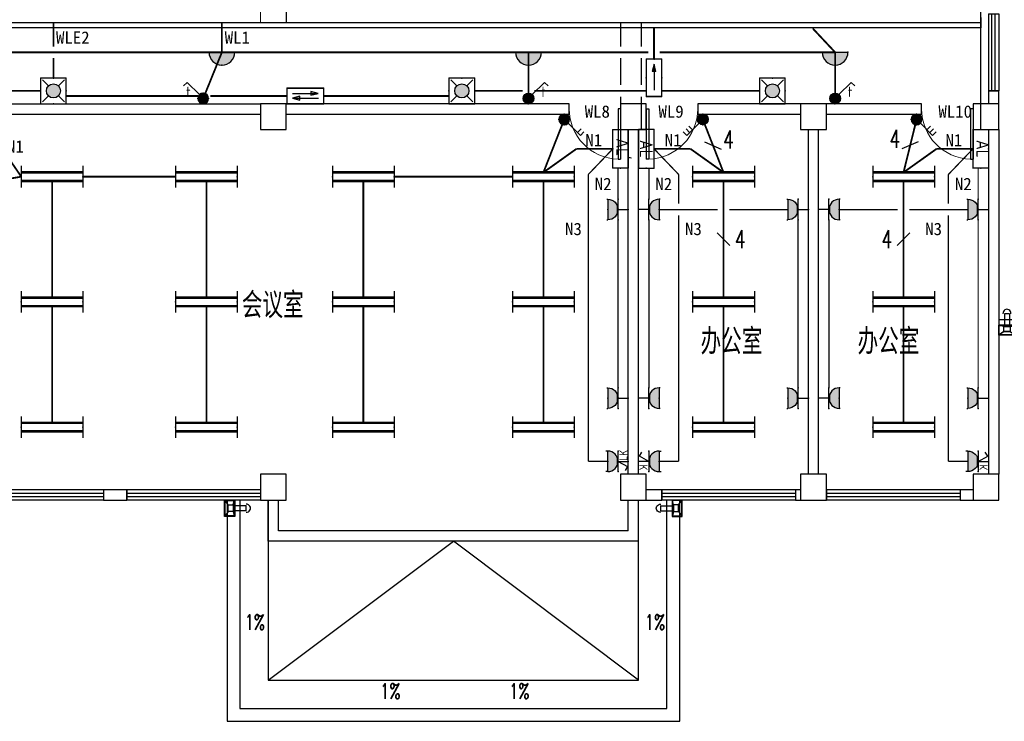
# Model space of a CAD drawing. Extents: x 427948 to 764348, y 274849 to 601549.
# Tile 148 of 212: x 632519 to 651658, y 473479 to 487113. Entities that reach past the tile are written whole.
import ezdxf
from ezdxf.enums import TextEntityAlignment as Align

# ---------------------------------------------------------------- set-up
doc = ezdxf.new("R2010")
doc.units = 0
doc.header["$LTSCALE"] = 1000
doc.header["$MEASUREMENT"] = 0
doc.linetypes.add('DASH', pattern=[0.35, 0.25, -0.1])
doc.layers.get('0').update_dxf_attribs({"linetype": 'CONTINUOUS'})
for name, color, linetype in [('CABLETRAY', 4, 'CONTINUOUS'), ('COLUMN', 9, 'CONTINUOUS'), ('DIM-照明', 3, 'CONTINUOUS'), ('DIM_SYMB', 3, 'CONTINUOUS'), ('EQUIP-插座', 3, 'CONTINUOUS'), ('EQUIP-照明', 3, 'CONTINUOUS'), ('EQUIP-箱柜', 3, 'CONTINUOUS'), ('PUB_DIM', 3, 'CONTINUOUS'), ('PUB_TEXT', 7, 'CONTINUOUS'), ('TEL_TEXT', 7, 'CONTINUOUS'), ('WALL', 2, 'CONTINUOUS'), ('WINDOW', 4, 'CONTINUOUS'), ('WIRE-动力', 2, 'CONTINUOUS'), ('WIRE-应急', 1, 'DASH'), ('WIRE-照明', 1, 'CONTINUOUS'), ('可见线', 3, 'CONTINUOUS'), ('水斗', 6, 'CONTINUOUS')]:
    doc.layers.add(name, color=color, linetype=linetype)
doc.styles.add('_HZTXT', font='txt.shx', dxfattribs={"width": 0.8, "bigfont": 'HZTXT.shx'})
doc.styles.add('_TCH_DIM', font='SIMPLEX', dxfattribs={"bigfont": 'GBCBIG'})
doc.styles.add('_TEL_ATTDEF', font='GBENOR', dxfattribs={"width": 0.8, "height": 3, "bigfont": 'GBCBIG'})
doc.styles.add('_TEL_DIM', font='SIMPLEX', dxfattribs={"width": 0.8, "height": 3.5, "bigfont": 'HZTXT'})
doc.styles.add('DIM_FONT', font='SIMPLEX.shx', dxfattribs={"width": 0.8})
doc.styles.get("Standard").update_dxf_attribs({"font": 'txt.shx'})
doc.styles.add('宋体', font='txt', dxfattribs={"width": 0.75})

# ---------------------------------------------------------------- blocks, each defined once
blk = doc.blocks.new('$equip$00001160')
for p, q in [((-1.2, 0.417), (-1.2, -0.417)), ((1.2, 0.417), (1.2, -0.417)), ((-1.2, 0.167), (1.2, 0.167)), ((-1.2, -0.167), (1.2, -0.167))]:
    blk.add_line(p, q)
at = {"const_width": 0.1}
for points in [[(-1.2, 0.167), (1.2, 0.167)], [(-1.2, -0.167), (1.2, -0.167)]]:
    blk.add_lwpolyline(points, dxfattribs=at)
at = {"layer": 'EQUIP-照明'}
for p in [(-1.2, 0), (0, 0.167), (1.2, 0), (0, -0.167)]:
    blk.add_point(p, dxfattribs=at)
at = {"layer": 'EQUIP-照明', "flags": 9}
blk.add_attdef('A', (0, 0), '', height=0.00002, dxfattribs=at)
blk = doc.blocks.new('$equip$00002701')
for p, q in [((-0.75, 0.6), (-0.75, 0)), ((0.75, 0.6), (-0.75, 0.6)), ((0.75, 0), (0.75, 0.6)), ((-0.75, 0), (0.75, 0))]:
    blk.add_line(p, q)
at = {"const_width": 0.04}
blk.add_lwpolyline([(-0.75, 0.6), (-0.75, 0), (0.75, 0), (0.75, 0.6), (-0.75, 0.6), (-0.75, 0)], dxfattribs=at)
for p in [(0, 0.6), (-0.75, 0.3), (0, 0), (0.75, 0.3)]:
    blk.add_point(p)
at = {"color": 7}
blk.add_attdef('$TEXT$', text='', height=0.5, dxfattribs=at).set_placement((0, 0.3), align=Align.MIDDLE_CENTER)
at = {"color": 7, "style": '_TEL_DIM', "flags": 1}
for tag in ['A', 'REMARK']:
    blk.add_attdef(tag, text='', height=0.00002, dxfattribs=at).set_placement((0, 0), align=Align.MIDDLE_CENTER)
blk = doc.blocks.new('$equip$00001241')
for p, q in [((-0.5, 1), (-0.5, 1.1)), ((-0.5, 1), (0.5, 1)), ((0.5, 1), (0.5, 1.1)), ((-0.5, 0.5), (0.5, 0.5)), ((0, 0.5), (-0.255, 0.037)), ((0, 0.5), (0, 0)), ((-0.255, 0.037), (-0.441, 0.158))]:
    blk.add_line(p, q)
blk.add_arc((0, 0.999), 0.5, 180, 0)
for points in [[(0.433, 0.75), (-0.433, 0.75), (0.5, 1), (-0.5, 1)], [(0.25, 0.567), (-0.25, 0.567), (0.433, 0.75), (-0.433, 0.75)], [(0, 0.5), (0, 0.5), (0.25, 0.567), (-0.25, 0.567)]]:
    blk.add_solid(points)
at = {"layer": 'EQUIP-照明'}
for p in [(0, 1), (-0.5, 0.5), (0.5, 0.5), (0, 0)]:
    blk.add_point(p, dxfattribs=at)
at = {"layer": 'EQUIP-照明', "flags": 9}
blk.add_attdef('A', (0, 0), '', height=0.00002, dxfattribs=at)
blk = doc.blocks.new('$equip_U$00000075(ZDY)')
for p in [(0, 1), (-0.5, 0.5), (0.5, 0.5)]:
    blk.add_point(p)
at = {"color": 0}
blk.add_blockref('$equip$00001241', (0, 0), dxfattribs=at)
at = {"color": 7, "style": '_TEL_DIM'}
blk.add_attdef('$TEXT$', text='', height=0.4, dxfattribs=at).set_placement((0.294, 0.235), align=Align.MIDDLE_CENTER)
at = {"color": 7, "style": '_TEL_DIM', "flags": 1}
for tag in ['A', 'REMARK']:
    blk.add_attdef(tag, text='', height=0.00002, dxfattribs=at).set_placement((0, 0), align=Align.MIDDLE_CENTER)
blk = doc.blocks.new('$equip_U$00000077(PC-ZDY)')
for p in [(0, 1), (-0.5, 0.5), (0.5, 0.5)]:
    blk.add_point(p)
ref = blk.add_blockref('$equip_U$00000075(ZDY)', (0, 0))
ref.add_attrib('$TEXT$', 'K', dxfattribs={"color": 7, "height": 0.4, "style": '_TEL_ATTDEF'}).set_placement((0.294, 0.235), align=Align.MIDDLE_CENTER)
at = {"color": 7, "style": '_TEL_DIM', "flags": 1}
for tag in ['A', 'REMARK']:
    blk.add_attdef(tag, text='', height=0.00002, dxfattribs=at).set_placement((0, 0), align=Align.MIDDLE_CENTER)
blk = doc.blocks.new('$equip$00001964')
for p, q in [((0.147, 0.356), (0.625, 0.833)), ((0.625, 0.833), (0.766, 0.692)), ((0.399, 0.607), (0.54, 0.466)), ((0.512, 0.72), (0.653, 0.579))]:
    blk.add_line(p, q)
blk.add_circle((0, 0.208), 0.208)
for p in [(0, 0.417), (-0.208, 0.208), (0, 0), (0.208, 0.208)]:
    blk.add_point(p)
for points in [[(-0.104, 0.389), (0.104, 0.389), (-0.18, 0.313), (0.18, 0.313)], [(0, 0.417), (0, 0.417), (-0.104, 0.389), (0.104, 0.389)], [(-0.18, 0.313), (0.18, 0.313), (-0.208, 0.208), (0.208, 0.208)], [(-0.18, 0.104), (0.18, 0.104), (-0.208, 0.208), (0.208, 0.208)], [(-0.104, 0.028), (0.104, 0.028), (-0.18, 0.104), (0.18, 0.104)], [(0, 0), (0, 0), (-0.104, 0.028), (0.104, 0.028)]]:
    blk.add_solid(points)
at = {"layer": 'TEL_TEXT', "style": '_TEL_DIM', "flags": 1}
blk.add_attdef('A', text='', height=0.00002, dxfattribs=at).set_placement((0, 0), align=Align.MIDDLE_CENTER)
blk = doc.blocks.new('$equip$00001237')
for p, q in [((-0.5, 1.05), (-0.5, 1)), ((-0.5, 1), (0.5, 1)), ((0.5, 1.05), (0.5, 1)), ((0.5, 0.5), (-0.5, 0.5)), ((0, 0.5), (0, 0))]:
    blk.add_line(p, q)
blk.add_arc((0, 1), 0.5, 180, 0)
for p in [(0, 1), (-0.5, 0.5), (0.5, 0.5), (0, 0)]:
    blk.add_point(p)
for points in [[(0.433, 0.75), (-0.433, 0.75), (0.5, 1), (-0.5, 1)], [(0.25, 0.567), (-0.25, 0.567), (0.433, 0.75), (-0.433, 0.75)], [(0, 0.5), (0, 0.5), (0.25, 0.567), (-0.25, 0.567)]]:
    blk.add_solid(points)
at = {"flags": 9}
blk.add_attdef('A', (0, 0), '', height=0.00002, dxfattribs=at)
blk = doc.blocks.new('$TELECSYS$00000095')
blk.add_line((0.4, 0.4), (-0.4, -0.4))
at = {"width": 0.8}
blk.add_attdef('N', text='', height=1, dxfattribs=at).set_placement((-0.017, 1.056), align=Align.MIDDLE)
blk = doc.blocks.new('$TelecSys$00000152')
blk.add_blockref('$TELECSYS$00000095', (0, 0))
at = {"style": '_TEL_DIM', "width": 0.7}
blk.add_attdef('N', text='', height=0.875, dxfattribs=at).set_placement((-0.015, 0.924), align=Align.MIDDLE)
blk = doc.blocks.new('$equip$00001963')
for p, q in [((0.147, 0.356), (0.625, 0.833)), ((0.625, 0.833), (0.766, 0.692)), ((0.512, 0.72), (0.653, 0.579))]:
    blk.add_line(p, q)
blk.add_circle((0, 0.208), 0.208)
for p in [(0, 0.417), (-0.208, 0.208), (0, 0), (0.208, 0.208)]:
    blk.add_point(p)
for points in [[(-0.104, 0.389), (0.104, 0.389), (-0.18, 0.313), (0.18, 0.313)], [(0, 0.417), (0, 0.417), (-0.104, 0.389), (0.104, 0.389)], [(-0.18, 0.313), (0.18, 0.313), (-0.208, 0.208), (0.208, 0.208)], [(-0.18, 0.104), (0.18, 0.104), (-0.208, 0.208), (0.208, 0.208)], [(-0.104, 0.028), (0.104, 0.028), (-0.18, 0.104), (0.18, 0.104)], [(0, 0), (0, 0), (-0.104, 0.028), (0.104, 0.028)]]:
    blk.add_solid(points)
at = {"layer": 'TEL_TEXT', "style": '_TEL_DIM', "flags": 1}
blk.add_attdef('A', text='', height=0.00002, dxfattribs=at).set_placement((0, 0), align=Align.MIDDLE_CENTER)
blk = doc.blocks.new('$equip_U$00000078(PC-ZDY)')
for p in [(0, 1), (-0.5, 0.5), (0.5, 0.5)]:
    blk.add_point(p)
ref = blk.add_blockref('$equip_U$00000075(ZDY)', (0, 0))
ref.add_attrib('$TEXT$', 'LK', dxfattribs={"color": 7, "height": 0.4, "style": '_TEL_ATTDEF'}).set_placement((0.294, 0.235), align=Align.MIDDLE_CENTER)
at = {"color": 7, "style": '_TEL_DIM', "flags": 1}
for tag in ['A', 'REMARK']:
    blk.add_attdef(tag, text='', height=0.00002, dxfattribs=at).set_placement((0, 0), align=Align.MIDDLE_CENTER)
blk = doc.blocks.new('$equip$00001168')
blk.add_line((-0.5, 0), (0.5, 0))
blk.add_arc((0, 0), 0.5, 180, 0)
for p in [(-0.5, 0), (0, 0), (0.5, 0), (0, -0.5)]:
    blk.add_point(p)
for points in [[(0.433, -0.25), (-0.433, -0.25), (0.5, 0), (-0.5, 0)], [(0.25, -0.433), (-0.25, -0.433), (0.433, -0.25), (-0.433, -0.25)], [(0, -0.5), (0, -0.5), (0.25, -0.433), (-0.25, -0.433)]]:
    blk.add_solid(points)
at = {"flags": 9}
blk.add_attdef('A', (0, 0), '', height=0.00002, dxfattribs=at)
blk = doc.blocks.new('$equip$00001822')
for p, q in [((0.147, 0.356), (0.625, 0.833)), ((0.625, 0.833), (0.766, 0.692))]:
    blk.add_line(p, q)
blk.add_circle((0, 0.208), 0.208)
for p in [(0, 0.417), (-0.208, 0.208), (-0.015, 0.001), (0.208, 0.208)]:
    blk.add_point(p)
for points in [[(-0.104, 0.389), (0.104, 0.389), (-0.18, 0.313), (0.18, 0.313)], [(0, 0.417), (0, 0.417), (-0.104, 0.389), (0.104, 0.389)], [(-0.18, 0.313), (0.18, 0.313), (-0.208, 0.208), (0.208, 0.208)], [(-0.18, 0.104), (0.18, 0.104), (-0.208, 0.208), (0.208, 0.208)], [(-0.104, 0.028), (0.104, 0.028), (-0.18, 0.104), (0.18, 0.104)], [(0, 0), (0, 0), (-0.104, 0.028), (0.104, 0.028)]]:
    blk.add_solid(points)
at = {"color": 7, "style": '_TEL_DIM'}
blk.add_attdef('$TEXT$', text='', height=0.4, dxfattribs=at).set_placement((0.581, 0.465), align=Align.MIDDLE_CENTER)
at = {"color": 7, "style": '_TEL_DIM', "flags": 1}
blk.add_attdef('A', text='', height=0.00002, dxfattribs=at).set_placement((0, 0), align=Align.MIDDLE_CENTER)
blk = doc.blocks.new('$equip$00002541')
blk.add_hatch(color=256).paths.add_polyline_path([(-0.24, 0.372), (-0.528, 0.3), (-0.24, 0.228)])
for p, q in [((-0.72, 0.6), (-0.72, 0)), ((0.72, 0.6), (-0.72, 0.6)), ((0.72, 0), (0.72, 0.6)), ((-0.72, 0), (0.72, 0)), ((-0.24, 0.372), (-0.528, 0.3)), ((-0.528, 0.3), (-0.24, 0.228)), ((-0.24, 0.372), (-0.24, 0.228))]:
    blk.add_line(p, q)
at = {"color": 7}
blk.add_line((-0.48, 0.3), (0.48, 0.3), dxfattribs=at)
at = {"const_width": 0.04}
blk.add_lwpolyline([(-0.72, 0.6), (-0.72, 0), (0.72, 0), (0.72, 0.6), (-0.72, 0.6), (-0.72, 0)], dxfattribs=at)
for p in [(0, 0.6), (-0.72, 0.3), (0, 0), (0.72, 0.3)]:
    blk.add_point(p)
at = {"color": 7, "style": '_TEL_DIM', "flags": 1}
blk.add_attdef('A', text='', height=0.00002, dxfattribs=at).set_placement((0, 0), align=Align.MIDDLE_CENTER)
blk = doc.blocks.new('$equip$00002604')
blk.add_hatch(color=256).paths.add_polyline_path([(0.275, 0.5, 1), (-0.274, 0.5, 1)])
for p, q in [((-0.429, 0.929), (-0.194, 0.694)), ((0.194, 0.694), (0.429, 0.929)), ((-0.429, 0.071), (-0.194, 0.306)), ((0.194, 0.306), (0.429, 0.071))]:
    blk.add_line(p, q)
at = {"const_width": 0.04}
blk.add_lwpolyline([(-0.5, 1), (-0.5, 0), (0.5, 0), (0.5, 1), (-0.5, 1), (-0.5, 0)], dxfattribs=at)
blk.add_lwpolyline([(-0.5, 1), (-0.5, 0), (0.5, 0), (0.5, 1)], close=True)
blk.add_circle((0, 0.5), 0.275)
for p in [(0, 1), (-0.5, 0.5), (0.5, 0.5), (0, 0)]:
    blk.add_point(p)
at = {"color": 7, "style": '_TEL_DIM', "flags": 1}
blk.add_attdef('A', text='', height=0.000025, dxfattribs=at).set_placement((0, 0), align=Align.MIDDLE_CENTER)
blk = doc.blocks.new('$equip$00002542')
h = blk.add_hatch(color=256)
h.paths.add_polyline_path([(-0.215, 0.29), (-0.503, 0.218), (-0.215, 0.218)])
h.paths.add_polyline_path([(-0.215, 0.218), (-0.503, 0.218), (-0.215, 0.146)])
h.paths.add_polyline_path([(0.215, 0.472), (0.215, 0.328), (0.503, 0.4)])
for p, q in [((-0.72, 0.6), (-0.72, 0)), ((0.72, 0.6), (-0.72, 0.6)), ((0.215, 0.472), (0.215, 0.328)), ((0.503, 0.4), (0.215, 0.472)), ((0.215, 0.328), (0.503, 0.4)), ((0.72, 0), (0.72, 0.6)), ((-0.72, 0), (0.72, 0)), ((-0.215, 0.29), (-0.503, 0.218)), ((-0.503, 0.218), (-0.215, 0.146)), ((-0.215, 0.146), (-0.215, 0.29))]:
    blk.add_line(p, q)
at = {"color": 7}
for p, q in [((-0.505, 0.4), (0.455, 0.4)), ((-0.503, 0.218), (0.505, 0.218))]:
    blk.add_line(p, q, dxfattribs=at)
at = {"const_width": 0.04}
blk.add_lwpolyline([(-0.72, 0.6), (-0.72, 0), (0.72, 0), (0.72, 0.6), (-0.72, 0.6), (-0.72, 0)], dxfattribs=at)
for p in [(0, 0.6), (-0.72, 0.3), (0, 0), (0.72, 0.3)]:
    blk.add_point(p)
at = {"color": 7, "style": '_TEL_DIM', "flags": 1}
blk.add_attdef('A', text='', height=0.00002, dxfattribs=at).set_placement((0, 0), align=Align.MIDDLE_CENTER)
blk = doc.blocks.new('_L1WAO')
for p, q in [((0, 180), (-320, 180)), ((-320, 180), (-320, 0)), ((0, 0), (0, 180)), ((-320, 0), (0, 0)), ((-224, 116), (-310, 170)), ((-10, 170), (-310, 170)), ((-310, 170), (-310, 10)), ((-310, 170), (-310, 170)), ((-224, 26), (-310, 10)), ((-310, 10), (-10, 10)), ((-310, 10), (-310, 10)), ((-96, 116), (-224, 116)), ((-224, 116), (-224, 26)), ((-224, 26), (-96, 26)), ((-96, 116), (-10, 170)), ((-96, 26), (-96, 116)), ((-96, 26), (-10, 10)), ((-10, 170), (-10, 170)), ((-10, 10), (-10, 170)), ((-10, 10), (-10, 10))]:
    blk.add_line(p, q)
at = {"style": 'DIM_FONT', "width": 0.8, "flags": 9}
for tag in ['XSIZE', 'YSIZE']:
    blk.add_attdef(tag, (0, 0), '', height=0.5, dxfattribs=at)
blk = doc.blocks.new('xcdsf')
at = {"layer": '水斗'}
for p, q in [((151845, -1119066), (151845, -1119386)), ((151856, -1119077), (151856, -1119376)), ((151915, -1119162), (151915, -1119290)), ((152265, -1119175), (152045, -1119175)), ((152245, -1119175), (152065, -1119175)), ((152265, -1119177), (152265, -1119277)), ((151845, -1119386), (152045, -1119386)), ((151915, -1119290), (151856, -1119376)), ((151856, -1119376), (152033, -1119376)), ((151856, -1119376), (151856, -1119376)), ((151915, -1119290), (152015, -1119290)), ((152265, -1119275), (152045, -1119275)), ((152245, -1119275), (152065, -1119275))]:
    blk.add_line(p, q, dxfattribs=at)
at = {"layer": '水斗', "extrusion": (0, 0, -1)}
blk.add_ellipse((152265, -1119227), major_axis=(86.9, 0), ratio=0.900657, start_param=4.712389, end_param=7.853982, dxfattribs=at)
at = {"layer": '水斗', "yscale": 1.110299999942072, "rotation": 90}
blk.add_blockref('_L1WAO', (152045, -1119066), dxfattribs=at)
blk = doc.blocks.new('$TCHSYS$WIN2D')
for p, q in [((-0.5, 0.5), (0.5, 0.5)), ((-0.5, 0.5), (-0.5, -0.5)), ((0.5, 0.5), (0.5, -0.5)), ((0.5, 0.1667), (-0.5, 0.1667)), ((0.5, -0.1667), (-0.5, -0.1667)), ((-0.5, -0.5), (0.5, -0.5))]:
    blk.add_line(p, q)
blk = doc.blocks.new('_FZHK')
blk.add_lwpolyline([(-0.5, -0.5), (0.5, -0.5), (0.5, 0.5), (-0.5, 0.5)], close=True)
blk = doc.blocks.new('$DorLib2D$00000001')
for p, q in [((0.45, 0.975), (0.5, 0.975)), ((0.45, 0), (0.45, 0.975)), ((0.5, 0), (0.5, 0.975)), ((0.5, 0), (0.45, 0))]:
    blk.add_line(p, q)
at = {"lineweight": 13}
blk.add_arc((0.475, 0), 0.975, 91.4693, 180, dxfattribs=at)

msp = doc.modelspace()

# ---------------------------------------------------------------- linework, layer by layer
at = {"layer": 'CABLETRAY'}
for p, q in [((651199.4, 487156.4), (651199.4, 486956.4)), ((651199.4, 486956.4), (632255, 486956.4))]:
    msp.add_line(p, q, dxfattribs=at)
at = {"layer": 'DIM_SYMB'}
for points in [[(637090.1, 475892.3, 0, 0, 0), (637090.1, 477009.2, 80, 0, 0), (637090.1, 477309.2, 0, 0, 0)], [(644808.6, 475892.3, 0, 0, 0), (644808.6, 477009.2, 80, 0, 0), (644808.6, 477309.2, 0, 0, 0)], [(639187, 474092.2, 0, 0, 0), (638070.1, 474092.2, 80, 0, 0), (637770.1, 474092.2, 0, 0, 0)], [(642711.7, 474092.2, 0, 0, 0), (643828.6, 474092.2, 80, 0, 0), (644128.6, 474092.2, 0, 0, 0)]]:
    msp.add_lwpolyline(points, format="xyseb", dxfattribs=at)
at = {"layer": 'PUB_DIM'}
for p in [(637349.4, 474278.9), (644549.4, 474278.9)]:
    msp.add_line(p, (640949.4, 476978.9), dxfattribs=at)
for points in [[(636549.4, 477778.9), (636549.4, 473478.9), (645349.4, 473478.9), (645349.4, 477778.9)], [(636799.4, 477778.9), (636799.4, 473728.9), (645099.4, 473728.9), (645099.4, 477778.9)], [(637349.4, 477778.9), (637349.4, 474278.9), (644549.4, 474278.9), (644549.4, 477778.9)]]:
    msp.add_lwpolyline(points, dxfattribs=at)
at = {"layer": 'WALL'}
for p, q in [((651549.4, 485728.9), (651349.4, 485728.9)), ((651349.4, 485728.9), (651349.4, 485478.9)), ((651549.4, 485478.9), (651549.4, 485728.9)), ((631549.4, 485478.9), (637199.4, 485478.9)), ((643199.4, 485478.9), (637699.4, 485478.9)), ((643199.4, 485278.9), (643199.4, 485478.9)), ((647699.4, 485478.9), (645699.4, 485478.9)), ((645699.4, 485478.9), (645699.4, 485278.9)), ((650049.4, 485478.9), (648199.4, 485478.9)), ((650049.4, 485278.9), (650049.4, 485478.9)), ((631549.4, 485278.9), (637199.4, 485278.9)), ((637699.4, 485278.9), (643199.4, 485278.9)), ((645699.4, 485278.9), (647699.4, 485278.9)), ((648199.4, 485278.9), (650049.4, 485278.9)), ((644349.4, 478278.9), (644349.4, 484978.9)), ((644549.4, 478278.9), (644549.4, 484978.9)), ((647849.4, 478278.9), (647849.4, 484978.9)), ((648049.4, 478278.9), (648049.4, 484978.9)), ((651349.4, 484978.9), (651349.4, 478278.9)), ((651549.4, 484978.9), (651549.4, 478278.9)), ((634599.4, 477978.9), (634149.4, 477978.9)), ((634149.4, 477978.9), (634149.4, 477778.9)), ((634599.4, 477778.9), (634599.4, 477978.9)), ((644999.4, 477978.9), (644699.4, 477978.9)), ((644999.4, 477778.9), (644999.4, 477978.9)), ((647699.4, 477978.9), (647599.4, 477978.9)), ((647599.4, 477978.9), (647599.4, 477778.9)), ((651049.4, 477978.9), (650799.4, 477978.9)), ((650799.4, 477978.9), (650799.4, 477778.9)), ((634149.4, 477778.9), (634599.4, 477778.9)), ((637349.4, 476978.9), (637349.4, 477778.9)), ((637549.4, 477178.9), (637549.4, 477778.9)), ((644349.4, 477178.9), (644349.4, 477778.9)), ((644549.4, 476978.9), (644549.4, 477778.9)), ((644699.4, 477778.9), (644999.4, 477778.9)), ((647599.4, 477778.9), (647699.4, 477778.9)), ((650799.4, 477778.9), (651049.4, 477778.9)), ((644349.4, 477178.9), (637549.4, 477178.9)), ((644549.4, 476978.9), (637349.4, 476978.9))]:
    msp.add_line(p, q, dxfattribs=at)
at = {"layer": 'WIRE-动力', "linetype": 'Continuous', "const_width": 25}
for points in [[(637199.4, 487978.9), (637199.4, 487056.4)], [(637699.4, 487978.9), (637699.4, 487056.4)], [(651199.4, 487978.9), (651199.4, 487056.4)], [(624699.4, 487056.4), (651199.4, 487056.4)], [(644199.4, 486591.4), (644199.4, 487056.4)], [(644601.4, 486591.4), (644601.4, 487056.4)], [(651199.4, 484978.9), (651199.4, 487056.4)], [(644199.4, 485841.4), (644199.4, 486366.4)], [(644601.4, 485841.4), (644601.4, 486366.4)], [(644199.4, 484978.9), (644199.4, 485616.4)], [(644601.4, 484978.9), (644601.4, 485616.4)], [(643570.5, 484104.5), (644049.4, 484603.9)], [(645328.2, 484104.5), (644849.4, 484603.9)], [(650570.5, 484104.5), (651049.4, 484603.9)], [(644149.4, 483623.7), (644149.4, 484228.9)], [(644749.4, 483623.7), (644749.4, 484228.9)], [(651149.4, 483623.7), (651149.4, 484228.9)], [(643570.5, 483536.2), (643570.5, 484104.5)], [(645328.2, 483536.2), (645328.2, 484104.5)], [(650570.5, 483536.2), (650570.5, 484104.5)], [(643570.5, 478530.4), (643570.5, 483536.2)], [(644949.4, 483423.7), (646086.9, 483423.7)], [(645328.2, 478530.4), (645328.2, 483311.2)], [(646311.9, 483423.7), (647449.4, 483423.7)], [(649586.9, 483423.7), (648449.4, 483423.7)], [(650949.4, 483423.7), (649811.9, 483423.7)], [(650570.5, 478530.4), (650570.5, 483311.2)], [(644149.4, 479959.6), (644149.4, 483223.7)], [(644749.4, 479959.6), (644749.4, 483223.7)], [(647649.4, 483223.7), (647649.4, 479959.6)], [(648249.4, 483223.7), (648249.4, 479959.6)], [(651149.4, 479959.6), (651149.4, 483223.7)], [(643949.4, 478530.4), (643570.5, 478530.4)], [(644949.4, 478530.4), (645328.2, 478530.4)], [(650949.4, 478530.4), (650570.5, 478530.4)]]:
    msp.add_lwpolyline(points, dxfattribs=at)
at = {"layer": 'WIRE-应急', "linetype": 'DASH', "const_width": 35}
for points in [[(633174.4, 486591.4), (633174.4, 487056.4)], [(644849.4, 486943.9), (644849.4, 486343.2)], [(633174.4, 485978.9), (633174.4, 486366.4)], [(630985.1, 485728.9), (632924.4, 485728.9)], [(635591.1, 485628.9), (633424.4, 485628.9)], [(635984, 485628.9), (635591.1, 485628.9)], [(636303.5, 485628.9), (636226.7, 485628.9)], [(637712.1, 485628.9), (636303.5, 485628.9)], [(638432.1, 485628.9), (640863.2, 485628.9)], [(641363.2, 485728.9), (642192.7, 485728.9)], [(642192.7, 485728.9), (642296.9, 485728.9)], [(642521.9, 485728.9), (642905.1, 485728.9)], [(642905.1, 485728.9), (644699.4, 485728.9)], [(646901, 485728.9), (644999.4, 485728.9)]]:
    msp.add_lwpolyline(points, dxfattribs=at)
at = {"layer": 'WIRE-照明', "linetype": 'Continuous', "const_width": 35}
for points in [[(636449.4, 486478.9), (636449.4, 487056.4)], [(647933.8, 486943.9), (648369.4, 486478.9)], [(630991, 486478.9), (636449.4, 486478.9)], [(636086.8, 485583), (636449.4, 486478.9)], [(636449.4, 486478.9), (642409.4, 486478.9)], [(642409.4, 485583), (642409.4, 486478.9)], [(642409.4, 486478.9), (644736.9, 486478.9)], [(644961.9, 486478.9), (648369.4, 486478.9)], [(648369.4, 485583), (648369.4, 486478.9)], [(643104.3, 485174.7), (642699.4, 484145.5)], [(645797.6, 485174.7), (646199.4, 484145.5)], [(649952.4, 485174.7), (649699.4, 484145.5)], [(632549.4, 484062.2), (631924.4, 484978.9)], [(643342.2, 484603.9), (642699.4, 484145.5)], [(644049.4, 484603.9), (643342.2, 484603.9)], [(644849.4, 484603.9), (645556.5, 484603.9)], [(645556.5, 484603.9), (646199.4, 484145.5)], [(650342.2, 484603.9), (649699.4, 484145.5)], [(651049.4, 484603.9), (650342.2, 484603.9)], [(631353.5, 483859.5), (632549.4, 484062.2)], [(635549.4, 484062.2), (633749.4, 484062.2)], [(639799.4, 484062.2), (642099.4, 484062.2)], [(633149.4, 483978.9), (633149.4, 481712.2)], [(636149.4, 483978.9), (636149.4, 481712.2)], [(639199.4, 483978.9), (639199.4, 481712.2)], [(642699.4, 483978.9), (642699.4, 481712.2)], [(646199.4, 483978.9), (646199.4, 481712.2)], [(649699.4, 483978.9), (649699.4, 481712.2)], [(633149.4, 479278.9), (633149.4, 481545.5)], [(636149.4, 479278.9), (636149.4, 481545.5)], [(639199.4, 479278.9), (639199.4, 481545.5)], [(642699.4, 479278.9), (642699.4, 481545.5)], [(646199.4, 479278.9), (646199.4, 481545.5)], [(649699.4, 479278.9), (649699.4, 481545.5)]]:
    msp.add_lwpolyline(points, dxfattribs=at)
at = {"layer": '可见线'}
for points in [[(651549.4, 487878.9), (653949.4, 487878.9), (653949.4, 481178.9), (651549.4, 481178.9)], [(651549.4, 487778.9), (653849.4, 487778.9), (653849.4, 481278.9), (651549.4, 481278.9)]]:
    msp.add_lwpolyline(points, dxfattribs=at)

# ---------------------------------------------------------------- block references
at = {"layer": 'COLUMN', "xscale": 500, "yscale": 500, "zscale": 500}
for p in [(637449.4, 485228.9), (644449.4, 485228.9), (647949.4, 485228.9), (651299.4, 485228.9), (637449.4, 478028.9), (644449.4, 478028.9), (647949.4, 478028.9), (651299.4, 478028.9)]:
    msp.add_blockref('_FZHK', p, dxfattribs=at)
at = {"layer": 'DIM-照明'}
ref = msp.add_blockref('$TelecSys$00000152', (645998.5, 484660.1), dxfattribs=dict(at, xscale=309.4606542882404, yscale=309.4606542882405, zscale=309.4606542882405, rotation=291.3228303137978))
ref.add_attrib('N', '4', dxfattribs={"layer": '0', "color": 7, "height": 350, "style": '_TEL_DIM', "width": 0.7}).set_placement((646297.7, 484782.6), align=Align.MIDDLE)
ref = msp.add_blockref('$TelecSys$00000152', (649830.1, 484677.4), dxfattribs=dict(at, xscale=-309.4606542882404, yscale=309.4606542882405, zscale=309.4606542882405, rotation=68.67716968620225))
ref.add_attrib('N', '4', dxfattribs={"layer": '0', "color": 7, "height": 350, "style": '_TEL_DIM', "width": 0.7}).set_placement((649530.9, 484799.9), align=Align.MIDDLE)
ref = msp.add_blockref('$TelecSys$00000152', (646199.4, 482845.5), dxfattribs=dict(at, xscale=309.4606542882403, yscale=309.4606542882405, zscale=309.4606542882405, rotation=270.0000007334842))
ref.add_attrib('N', '4', dxfattribs={"layer": '0', "color": 7, "height": 350, "style": '_TEL_DIM', "width": 0.7}).set_placement((646522.6, 482850.9), align=Align.MIDDLE)
ref = msp.add_blockref('$TelecSys$00000152', (649699.4, 482845.5), dxfattribs=dict(at, xscale=-309.4606542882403, yscale=309.4606542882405, zscale=309.4606542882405, rotation=89.99999926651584))
ref.add_attrib('N', '4', dxfattribs={"layer": '0', "color": 7, "height": 350, "style": '_TEL_DIM', "width": 0.7}).set_placement((649376.1, 482850.9), align=Align.MIDDLE)
at = {"layer": 'EQUIP-插座', "yscale": 400, "zscale": 400}
for name, p, xscale, rotation in [('$equip$00001237', (644349.4, 483423.7), -400, 90), ('$equip$00001237', (644549.4, 483423.7), 400, 270), ('$equip$00001237', (647849.4, 483423.7), -400, 90), ('$equip$00001237', (648049.4, 483423.7), 400, 270), ('$equip$00001237', (651349.4, 483423.7), -400, 90), ('$equip$00001237', (644349.4, 479759.6), -400, 90), ('$equip$00001237', (644549.4, 479759.6), 400, 270), ('$equip$00001237', (647849.4, 479759.6), -400, 90), ('$equip$00001237', (648049.4, 479759.6), 400, 270), ('$equip$00001237', (651349.4, 479759.6), -400, 90), ('$equip_U$00000078(PC-ZDY)', (644349.4, 478530.4), 400, 90), ('$equip_U$00000077(PC-ZDY)', (644549.4, 478530.4), 400, 270), ('$equip_U$00000077(PC-ZDY)', (651349.4, 478530.4), -400, 90)]:
    msp.add_blockref(name, p, dxfattribs=dict(at, xscale=xscale, rotation=rotation))
at = {"layer": 'EQUIP-照明', "yscale": 500, "zscale": 500}
for name, p, xscale in [('$equip$00001168', (636449.4, 486478.9), 500), ('$equip$00001168', (642409.4, 486478.9), 500), ('$equip$00001168', (648369.4, 486478.9), 500), ('$equip$00002604', (633174.4, 485478.9), 500), ('$equip$00002604', (641113.2, 485478.9), 500), ('$equip$00002604', (647151, 485478.9), 500), ('$equip$00002542', (638072.1, 485478.9), 500), ('$equip$00001160', (633149.4, 484062.2), 500), ('$equip$00001160', (636149.4, 484062.2), -500), ('$equip$00001160', (639199.4, 484062.2), 500), ('$equip$00001160', (642699.4, 484062.2), -500), ('$equip$00001160', (646199.4, 484062.2), 500), ('$equip$00001160', (649699.4, 484062.2), -500), ('$equip$00001160', (633149.4, 481628.9), 500), ('$equip$00001160', (636149.4, 481628.9), -500), ('$equip$00001160', (639199.4, 481628.9), 500), ('$equip$00001160', (642699.4, 481628.9), -500), ('$equip$00001160', (646199.4, 481628.9), 500), ('$equip$00001160', (649699.4, 481628.9), -500), ('$equip$00001160', (633149.4, 479195.5), 500), ('$equip$00001160', (636149.4, 479195.5), -500), ('$equip$00001160', (639199.4, 479195.5), 500), ('$equip$00001160', (642699.4, 479195.5), -500), ('$equip$00001160', (646199.4, 479195.5), 500), ('$equip$00001160', (649699.4, 479195.5), -500)]:
    msp.add_blockref(name, p, dxfattribs=dict(at, xscale=xscale))
for name, p, xscale, rotation in [('$equip$00002541', (644699.4, 485983.2), 500, 270), ('$equip$00001963', (643104.3, 485278.9), -500, 180), ('$equip$00001964', (645797.6, 485278.9), 500, 180), ('$equip$00001964', (649952.4, 485278.9), -500, 180)]:
    msp.add_blockref(name, p, dxfattribs=dict(at, xscale=xscale, rotation=rotation))
at = {"layer": 'EQUIP-照明'}
ref = msp.add_blockref('$equip$00001822', (636086.8, 485478.9), dxfattribs=dict(at, xscale=-500, yscale=500, zscale=500))
ref.add_attrib('$TEXT$', 't', dxfattribs={"layer": '0', "color": 7, "height": 200, "style": '_TEL_ATTDEF'}).set_placement((635796.5, 485711.2), align=Align.MIDDLE_CENTER)
ref = msp.add_blockref('$equip$00001822', (642409.4, 485478.9), dxfattribs=dict(at, xscale=500, yscale=500, zscale=500))
ref.add_attrib('$TEXT$', 't', dxfattribs={"layer": '0', "color": 7, "height": 200, "style": '_TEL_ATTDEF'}).set_placement((642699.7, 485711.2), align=Align.MIDDLE_CENTER)
ref = msp.add_blockref('$equip$00001822', (648369.4, 485478.9), dxfattribs=dict(at, xscale=500, yscale=500, zscale=500))
ref.add_attrib('$TEXT$', 't', dxfattribs={"layer": '0', "color": 7, "height": 200, "style": '_TEL_ATTDEF'}).set_placement((648659.7, 485711.2), align=Align.MIDDLE_CENTER)
at = {"layer": 'EQUIP-箱柜'}
ref = msp.add_blockref('$equip$00002701', (644349.4, 484603.9), dxfattribs=dict(at, xscale=-500, yscale=500, zscale=500, rotation=90))
ref.add_attrib('$TEXT$', "AL'", dxfattribs={"layer": '0', "color": 7, "height": 250, "rotation": 270, "style": '_TEL_ATTDEF'}).set_placement((644241, 484603.9), align=Align.MIDDLE_CENTER)
ref = msp.add_blockref('$equip$00002701', (644549.4, 484603.9), dxfattribs=dict(at, xscale=500, yscale=500, zscale=500, rotation=270))
ref.add_attrib('$TEXT$', 'AL', dxfattribs={"layer": '0', "color": 7, "height": 250, "rotation": 270, "style": '_TEL_ATTDEF'}).set_placement((644699.4, 484603.9), align=Align.MIDDLE_CENTER)
ref = msp.add_blockref('$equip$00002701', (651349.4, 484603.9), dxfattribs=dict(at, xscale=-500, yscale=500, zscale=500, rotation=90))
ref.add_attrib('$TEXT$', 'AL', dxfattribs={"layer": '0', "color": 7, "height": 250, "rotation": 270, "style": '_TEL_ATTDEF'}).set_placement((651241, 484603.9), align=Align.MIDDLE_CENTER)
at = {"layer": 'WINDOW', "yscale": -200}
for p, xscale, zscale, rotation in [((651449.4, 486478.9), 1500, 1500, 270), ((632849.4, 477878.9), 2600, 2600, 180), ((635899.4, 477878.9), 2600, 2600, 180), ((646299.4, 477878.9), 2600, 2600, 180), ((649499.4, 477878.9), 2600, 2600, 180)]:
    msp.add_blockref('$TCHSYS$WIN2D', p, dxfattribs=dict(at, xscale=xscale, zscale=zscale, rotation=rotation))
at = {"layer": 'WINDOW', "yscale": -1000}
for p, xscale, zscale in [((643699.4, 485378.9), 1000, 1000), ((645199.4, 485378.9), -1000, -1000), ((650549.4, 485378.9), 1000, 1000)]:
    msp.add_blockref('$DorLib2D$00000001', p, dxfattribs=dict(at, xscale=xscale, zscale=zscale))
at = {"layer": '水斗', "xscale": -1}
for p, rotation in [((1770935.6, 329134.3), 270), ((484654.9, -641607.3), 180)]:
    msp.add_blockref('xcdsf', p, dxfattribs=dict(at, rotation=rotation))
at = {"layer": '水斗', "rotation": 180}
msp.add_blockref('xcdsf', (797243.9, -641607.3), dxfattribs=at)

# ---------------------------------------------------------------- texts
at = {"layer": 'EQUIP-照明', "style": '宋体'}
for s, p in [('WLE2', (633551.4, 486765.9)), ('WL1', (636748.5, 486765.3)), ('WL8', (643746.9, 485326.3)), ('WL9', (645180.6, 485326.3)), ('WL10', (650703.3, 485326.3)), ('N1', (632435.9, 484649.4)), ('N1', (643677.8, 484769.9)), ('N1', (645220.9, 484769.9)), ('N1', (650677.8, 484769.9)), ('N2', (643860.4, 483920.5)), ('N2', (645038.3, 483920.5)), ('N2', (650860.4, 483920.5)), ('N3', (643283.6, 483044.7)), ('N3', (645615.1, 483044.7)), ('N3', (650283.6, 483044.7))]:
    msp.add_text(s, height=240, dxfattribs=at).set_placement(p, align=Align.MIDDLE)
at = {"layer": 'PUB_TEXT'}
for s, height, style, width, p in [('会议室', 500, '_HZTXT', 0.8, (636837.3, 481314.6)), ('办公室', 500, '_HZTXT', 0.8, (645754.1, 480608.7)), ('办公室', 500, '_HZTXT', 0.8, (648805.8, 480608.7)), ('1%%%', 297.5, '_TCH_DIM', 0.705882, (636890.9, 475255.1)), ('1%%%', 297.5, '_TCH_DIM', 0.705882, (644667.8, 475255.1)), ('1%%%', 297.5, '_TCH_DIM', 0.705882, (639526.8, 473914.2)), ('1%%%', 297.5, '_TCH_DIM', 0.705882, (642031.9, 473914.2))]:
    msp.add_text(s, height=height, dxfattribs=dict(at, style=style, width=width)).set_placement(p)

doc.saveas('drawing.dxf')
